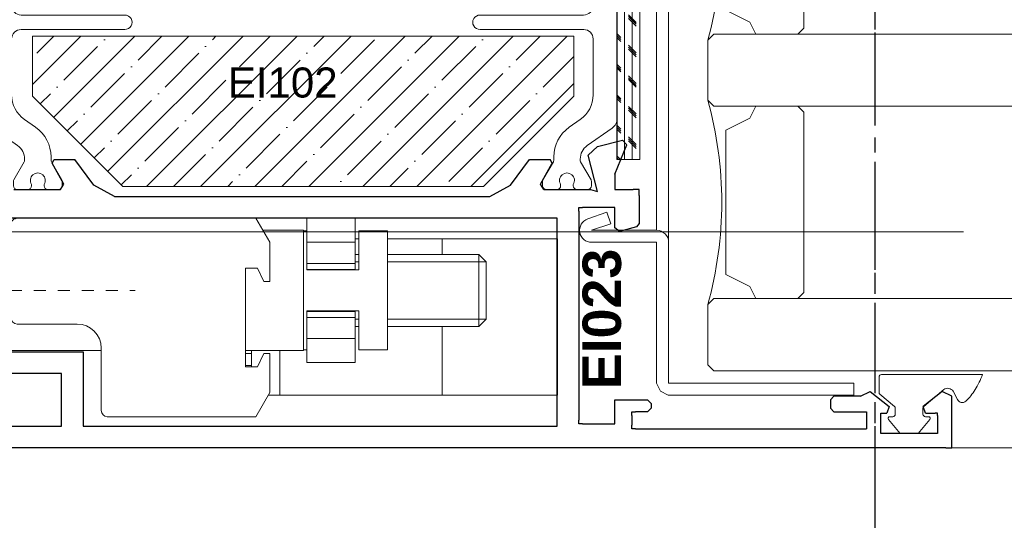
# Model space of a CAD drawing. Header units: millimetres. Extents: x -1427 to 10229, y -1578 to 5221.
# Tile 79 of 129: x 1474.83 to 1483.01, y -375.22 to -371.05. Entities that reach past the tile are written whole.
import ezdxf
from ezdxf import colors
from ezdxf.entities.mleader import LeaderData, LeaderLine
from ezdxf.math import Vec2, Vec3

# ---------------------------------------------------------------- set-up
doc = ezdxf.new("R2010")
doc.units = ezdxf.units.MM
for name, pattern in [('CENTER', [0.6, 0.375, -0.075, 0.075, -0.075]), ('CENTER2', [1.125, 0.75, -0.125, 0.125, -0.125]), ('HIDDEN2', [4.7625, 3.175, -1.5875])]:
    doc.linetypes.add(name, pattern=pattern)
for name, color, linetype, lineweight in [('_Obwiednia', 2, 'Continuous', 30), ('_Przekładka', 8, 'Continuous', 18), ('Akcesoria', 35, 'Continuous', 9), ('AT_1_2_WYMIARY_I_OPISY', 1, 'Continuous', 5), ('Obwiednia', 2, 'Continuous', 30), ('Ocieplenie', 4, 'ZIGZAG', 5), ('Opisy profile', 7, 'Continuous', 20), ('PROFIL', 2, 'Continuous', 18), ('PROMATEC', 7, 'Continuous', 9), ('Przekładka', 4, 'Continuous', 18), ('Stal', 1, 'Continuous', 20), ('Taśma', 130, 'Continuous', 9), ('Uszczelki', 1, 'Continuous', 9), ('WYMIAR', 4, 'Continuous', 9), ('Wypełnienia', 140, 'Continuous', 18)]:
    doc.layers.add(name, color=color, linetype=linetype, lineweight=lineweight)
doc.layers.add('OSIE', color=4, linetype='CENTER2')
doc.layers.add('R100F0701_BL8', color=7, linetype='Continuous')
doc.styles.add('Arial', font='arial.ttf')
doc.styles.add('SIMPLEX', font='simplex.shx', dxfattribs={"width": 0.77})
doc.styles.get("Standard").update_dxf_attribs({"font": 'arial.ttf'})
doc.linetypes.add('ZIGZAG', pattern='A,0.00254,-5.08,[131,ltypeshp.shx,S=5.08,R=0,X=-5.08,Y=0],-10.16,[131,ltypeshp.shx,S=5.08,R=180,X=5.08,Y=0],-5.08', length=20.32254)
doc.dimstyles.new('1_10', dxfattribs={"dimtxt": 20, "dimasz": 10, "dimexe": 5, "dimexo": 0.625, "dimtad": 1, "dimdec": 0, "dimtxsty": 'Arial', "dimcen": 10, "dimclrd": 1, "dimclre": 1, "dimclrt": 7, "dimadec": 0, "dimazin": 0, "dimtfac": 1, "dimtdec": 0, "dimtmove": 0, "dimatfit": 3, "dimfxl": 1, "dimtfillclr": 7, "dimlwd": -1, "dimarcsym": 0})

# ---------------------------------------------------------------- blocks, each defined once
blk = doc.blocks.new('7765L')
at = {"layer": '_Obwiednia'}
for p, q in [((2500.651, 1576.949), (2500.651, 1672.149)), ((2502.451, 1665.649), (2502.451, 1650.949)), ((2506.851, 1650.949), (2506.851, 1659.249)), ((2508.651, 1654.649), (2508.642, 1648.649)), ((2519.754, 1609.249), (2519.754, 1654.649)), ((2522.151, 1654.402), (2522.151, 1650.549)), ((2502.451, 1650.949), (2502.451, 1650.449)), ((2506.851, 1650.449), (2506.851, 1650.949)), ((2522.601, 1650.249), (2524.347, 1651.22)), ((2524.347, 1651.22), (2524.651, 1651.049)), ((2524.651, 1651.049), (2524.651, 1649.345)), ((2502.451, 1650.449), (2502.951, 1650.449)), ((2502.951, 1650.449), (2506.351, 1650.449)), ((2506.351, 1650.449), (2506.851, 1650.449)), ((2522.151, 1650.549), (2522.601, 1650.249)), ((2522.512, 1647.763), (2524.651, 1649.345)), ((2508.642, 1648.649), (2502.454, 1648.649)), ((2502.454, 1648.649), (2502.454, 1609.249)), ((2521.551, 1646.054), (2522.512, 1647.763)), ((2521.551, 1646.054), (2521.551, 1614.845)), ((2521.551, 1614.845), (2522.512, 1613.136)), ((2522.512, 1613.136), (2524.651, 1611.553)), ((2524.651, 1611.553), (2524.651, 1609.849)), ((2522.151, 1610.349), (2522.601, 1610.649)), ((2522.601, 1610.649), (2524.347, 1609.678)), ((2522.151, 1610.349), (2522.151, 1606.496)), ((2524.347, 1609.678), (2524.651, 1609.849)), ((2502.454, 1609.249), (2519.754, 1609.249)), ((2502.651, 1607.149), (2502.651, 1607.449)), ((2502.651, 1607.449), (2502.951, 1607.449)), ((2509.685, 1607.449), (2502.951, 1607.449)), ((2520.351, 1607.449), (2509.685, 1607.449)), ((2520.351, 1607.449), (2520.651, 1607.449)), ((2520.651, 1607.449), (2520.651, 1607.149)), ((2502.651, 1607.149), (2502.651, 1604.749)), ((2520.651, 1604.749), (2520.651, 1607.149)), ((2521.987, 1605.907), (2524.992, 1606.691)), ((2524.992, 1606.691), (2525.724, 1605.898)), ((2522.151, 1606.496), (2521.987, 1605.907)), ((2525.724, 1605.898), (2526.242, 1603.822)), ((2502.651, 1604.749), (2502.651, 1604.449)), ((2502.651, 1604.449), (2502.951, 1604.449)), ((2502.951, 1604.449), (2504.151, 1604.449)), ((2504.151, 1604.449), (2504.651, 1604.449)), ((2504.651, 1604.449), (2504.651, 1603.949)), ((2518.661, 1604.072), (2518.951, 1604.449)), ((2519.036, 1602.672), (2518.661, 1604.072)), ((2518.951, 1604.449), (2520.351, 1604.449)), ((2520.351, 1604.449), (2520.651, 1604.449)), ((2520.651, 1604.449), (2520.651, 1604.749)), ((2523.411, 1604.449), (2522.151, 1604.449)), ((2522.151, 1604.449), (2522.151, 1602.949)), ((2523.411, 1604.449), (2525.848, 1603.467)), ((2504.651, 1603.949), (2504.651, 1601.749)), ((2525.848, 1603.467), (2526.242, 1603.822)), ((2502.251, 1602.749), (2502.251, 1603.049)), ((2502.251, 1603.049), (2502.551, 1603.049)), ((2502.251, 1602.749), (2502.251, 1583.549)), ((2503.351, 1603.049), (2502.551, 1603.049)), ((2503.351, 1603.049), (2503.651, 1603.049)), ((2503.651, 1603.049), (2503.651, 1602.749)), ((2503.651, 1601.749), (2503.651, 1602.749)), ((2519.326, 1602.449), (2519.036, 1602.672)), ((2521.651, 1602.449), (2519.326, 1602.449)), ((2521.651, 1602.449), (2522.151, 1602.449)), ((2522.151, 1602.449), (2522.151, 1602.949)), ((2503.651, 1601.749), (2503.951, 1601.449)), ((2504.351, 1601.449), (2504.651, 1601.749)), ((2504.351, 1601.449), (2503.951, 1601.449)), ((2503.651, 1586.249), (2503.951, 1586.549)), ((2503.651, 1586.249), (2503.651, 1583.549)), ((2504.651, 1586.549), (2503.951, 1586.549)), ((2504.651, 1586.549), (2504.951, 1586.249)), ((2504.951, 1584.049), (2504.951, 1586.249)), ((2504.951, 1584.049), (2505.342, 1583.238)), ((2503.651, 1583.549), (2502.251, 1583.549)), ((2505.342, 1583.238), (2504.086, 1581.662)), ((2501.851, 1577.649), (2501.851, 1582.349)), ((2501.851, 1582.349), (2503.551, 1582.349)), ((2503.551, 1582.349), (2503.551, 1581.849)), ((2504.086, 1581.662), (2503.551, 1581.849)), ((2503.551, 1578.649), (2504.086, 1578.836)), ((2505.342, 1577.261), (2504.086, 1578.836)), ((2503.551, 1578.649), (2503.551, 1577.849)), ((2503.351, 1577.649), (2501.851, 1577.649)), ((2503.351, 1577.649), (2503.551, 1577.649)), ((2503.551, 1577.649), (2503.551, 1577.849)), ((2504.951, 1576.449), (2505.342, 1577.261)), ((2500.651, 1576.949), (2500.651, 1576.449)), ((2500.651, 1576.449), (2501.151, 1576.449)), ((2501.151, 1576.449), (2504.951, 1576.449))]:
    blk.add_line(p, q, dxfattribs=at)
blk = doc.blocks.new('przekł_DL')
at = {"layer": 'Przekładka'}
for p, q in [((3, 11.4), (3, 2.792)), ((4.2, 2.78), (4.2, 11.4)), ((-17.5, 5.9), (-17.5, 5)), ((-17.5, 5.9), (-17.5, 5)), ((-16.811, 6.2), (-17.2, 6.2)), ((-15.197, 5.302), (-16.702, 6.171)), ((16.702, 6.171), (15.197, 5.302)), ((17.2, 6.2), (16.811, 6.2)), ((17.5, 5), (17.5, 5.9)), ((17.5, 5), (17.5, 5.9)), ((-14.792, 5.275), (-15.097, 5.275)), ((15.097, 5.275), (14.792, 5.275)), ((-17.2, 4.7), (-17.08, 4.7)), ((17.08, 4.7), (17.2, 4.7)), ((-17.5, 3.35), (-17.5, 2.45)), ((-17.5, 3.35), (-17.5, 2.45)), ((-17.08, 3.65), (-17.2, 3.65)), ((-11.683, 3.065), (-12.334, 3.996)), ((12.334, 3.996), (11.683, 3.065)), ((17.2, 3.65), (17.08, 3.65)), ((17.5, 2.45), (17.5, 3.35)), ((17.5, 2.45), (17.5, 3.35)), ((-16.706, 2.177), (-15.196, 3.049)), ((-15.098, 3.075), (-14.97, 3.075)), ((-13.842, 2.487), (-12.399, 0.426)), ((12.399, 0.426), (13.842, 2.487)), ((14.97, 3.075), (15.098, 3.075)), ((15.196, 3.049), (16.706, 2.177)), ((-17.2, 2.15), (-16.806, 2.15)), ((2.208, 2), (-9.637, 2)), ((9.637, 2), (4.98, 2)), ((16.806, 2.15), (17.2, 2.15)), ((-11.579, 0), (11.579, 0))]:
    blk.add_line(p, q, dxfattribs=at)
for centre, radius, start, end in [((3.6, 11.407), 0.6, 359.3007, 180.6993), ((-17.2, 5.9), 0.3, 89.98, 180.02061), ((-16.809, 5.991), 0.209, 59.35315, 90.64805), ((16.809, 5.991), 0.209, 89.35195, 120.64685), ((17.2, 5.9), 0.3, 359.97939, 90.02), ((-17.2, 5), 0.3, 179.9998, 269.99857), ((-15.09, 5.502), 0.227, 241.83437, 268.16343), ((-14.791, 2.276), 2.999, 34.9905, 90.00937), ((14.791, 2.276), 2.999, 89.99063, 145.0095), ((15.09, 5.502), 0.227, 271.83657, 298.16563), ((17.2, 5), 0.3, 270.00143, 0.0002), ((-16.75, 4.175), 0.62, 237.8597, 122.14288), ((16.75, 4.175), 0.62, 57.85712, 302.1403), ((-17.2, 3.35), 0.3, 89.97042, 180.03015), ((17.2, 3.35), 0.3, 359.96985, 90.02958), ((-15.098, 2.877), 0.198, 90.1848, 119.81695), ((-14.976, 1.686), 1.389, 35.23826, 89.76229), ((-9.636, 4.499), 2.499, 215.01414, 269.98569), ((2.204, 2.796), 0.796, 270.30065, 359.69934), ((4.99, 2.79), 0.79, 180.71431, 269.28571), ((9.636, 4.499), 2.499, 270.01431, 324.98586), ((14.976, 1.686), 1.389, 90.23771, 144.76174), ((15.098, 2.877), 0.198, 60.18305, 89.8152), ((-17.201, 2.449), 0.299, 179.89138, 270.10924), ((-16.806, 2.35), 0.2, 270.00178, 300.00001), ((16.806, 2.35), 0.2, 239.99999, 269.99823), ((17.201, 2.449), 0.299, 269.89076, 0.10862), ((-11.579, 1), 1, 215, 270), ((11.579, 1), 1, 270, 325)]:
    blk.add_arc(centre, radius, start, end, dxfattribs=at)
blk = doc.blocks.new('7765DL')
at = {"layer": 'Obwiednia'}
blk.add_blockref('7765L', (-2578.651, -1626.449), dxfattribs=at)
at = {"layer": 'PROFIL', "linetype": 'ByBlock', "rotation": 180}
blk.add_blockref('przekł_DL', (-39, 30.148), dxfattribs=at)
at = {"layer": 'PROFIL', "linetype": 'ByBlock', "xscale": -1}
blk.add_blockref('przekł_DL', (-39, -22.185), dxfattribs=at)
blk = doc.blocks.new('EI102')
at = {"layer": 'PROMATEC'}
h = blk.add_hatch(dxfattribs=at)
h.set_pattern_fill('ANSI35', color=256, scale=0.5, style=0)
h.set_pattern_definition([(45, (-2188.1716, -1880.2186), (-2.245064, 2.245064), []), (45, (-2185.9265, -1880.2186), (-2.245064, 2.245064), [3.96875, -0.79375, 0, -0.79375])])
h.paths.add_polyline_path([(-7.5, -12.5), (0, -5), (0, 0), (-45, 0), (-45, -5), (-37.5, -12.5)])
blk.add_lwpolyline([(-7.5, -12.5), (0, -5), (0, 0), (-45, 0), (-45, -5), (-37.5, -12.5), (-7.5, -12.5)], close=True, dxfattribs=at)
at = {"layer": 'Opisy profile', "linetype": 'ByBlock'}
blk.add_attdef('EI102', (-28.766, -5.103), '', height=2.5, dxfattribs=at)
blk = doc.blocks.new('EI030')
at = {"layer": 'Taśma'}
h = blk.add_hatch(dxfattribs=at)
h.set_pattern_fill('CORK', color=256, scale=0.2, angle=270, style=0)
h.set_pattern_definition([(90, (2819.29845, -4380.0312), (0.635, 1e-16), []), (315, (2818.981, -4379.7137), (-1.27000055, -1.27000055), [0.898026, -0.898026]), (315, (2818.981, -4379.555), (-1.27000055, -1.27000055), [0.898026, -0.898026]), (315, (2818.981, -4379.3962), (-1.27000055, -1.27000055), [0.898026, -0.898026])])
h.paths.add_polyline_path([(1100.201, 833.465), (1102.101, 833.465), (1102.101, 863.465), (1100.201, 863.465)])
at = {"layer": 'Wypełnienia'}
blk.add_lwpolyline([(1102.101, 863.465), (1102.101, 833.465), (1100.201, 833.465), (1100.201, 863.465)], close=True, dxfattribs=at)
blk = doc.blocks.new('EI023')
at = {"layer": 'OSIE', "ltscale": 3}
blk.add_line((1748.489, -1391.984), (1748.489, -1386.191), dxfattribs=at)
at = {"layer": 'Stal'}
for p, q in [((1683.989, -1366.805), (1682.99, -1366.805)), ((1682.99, -1382.222), (1682.99, -1366.805)), ((1683.989, -1366.805), (1683.989, -1382.188)), ((1683.308, -1382.864), (1682.99, -1382.222)), ((1683.989, -1382.188), (1743.289, -1382.188)), ((1743.289, -1383.188), (1743.289, -1382.188)), ((1743.988, -1382.443), (1743.289, -1382.188)), ((1683.989, -1383.188), (1683.308, -1382.864)), ((1744.289, -1383.188), (1743.988, -1382.443)), ((1683.989, -1383.188), (1695.689, -1383.188)), ((1695.689, -1383.188), (1695.689, -1388.588)), ((1696.689, -1383.188), (1743.289, -1383.188)), ((1696.689, -1383.188), (1696.689, -1388.588)), ((1743.289, -1383.188), (1743.289, -1388.588)), ((1744.289, -1383.188), (1744.289, -1389.588)), ((1696.689, -1388.588), (1697.24, -1386.989)), ((1697.24, -1386.989), (1698.186, -1387.315)), ((1697.635, -1388.913), (1698.186, -1387.315)), ((1743.289, -1388.588), (1743.544, -1389.246)), ((1744.289, -1388.588), (1751.989, -1388.588)), ((1751.989, -1388.588), (1751.989, -1389.588)), ((1743.544, -1389.246), (1744.289, -1389.588)), ((1744.289, -1389.588), (1751.989, -1389.588))]:
    blk.add_line(p, q, dxfattribs=at)
for centre, start, end in [((1695.689, -1383.188), 0, 90), ((1696.689, -1388.588), 180, 340.98538)]:
    blk.add_arc(centre, 1, start, end, dxfattribs=at)
blk = doc.blocks.new('G008D_ogolny')
at = {"layer": 'Uszczelki'}
blk.add_lwpolyline([(-2.876, 3.849, 0.429891), (-3.665, 3.719), (-4.017, 3.023, -0.507698), (-4.708, 2.892, -0.079552), (-5.475, 3.851, -0.054426), (-6.094, 5.1), (-0.982, 5.1), (2.3, 5.1, -0.414214), (2.5, 4.9), (2.5, 3.626, -0.221695), (2.429, 3.473), (1.221, 2.46, 0.221695), (1.15, 2.307), (1.15, 1.8, 0.414214), (1.35, 1.6), (1.6, 1.6, -0.636522), (1.715, 1.354), (0.75, 0.2), (-0.75, 0.2), (-1.715, 1.354, -0.636522), (-1.6, 1.6), (-1.35, 1.6, 0.414214), (-1.15, 1.8), (-1.15, 2.307, 0.221695), (-1.221, 2.46)], format="xyb", close=True, dxfattribs=at)
blk = doc.blocks.new('*D87')
at = {"layer": 'DEFPOINTS', "color": 0, "transparency": 16777216}
for p in [(74366.59, -6834.513), (75266.59, -6834.513), (75266.59, -6930.701)]:
    blk.add_point(p, dxfattribs=at)
at = {"layer": 'WYMIAR', "color": 1, "lineweight": -2, "transparency": 16777216}
for p, q in [((74366.59, -6835.138), (74366.59, -6935.701)), ((75266.59, -6835.138), (75266.59, -6935.701))]:
    blk.add_line(p, q, dxfattribs=at)
at = {"layer": 'WYMIAR', "color": 1, "transparency": 16777216}
blk.add_line((74376.59, -6930.701), (75256.59, -6930.701), dxfattribs=at)
for points in [[(74376.59, -6929.035), (74376.59, -6932.368), (74366.59, -6930.701)], [(75256.59, -6929.035), (75256.59, -6932.368), (75266.59, -6930.701)]]:
    blk.add_solid(points, dxfattribs=at)
at = {"layer": 'WYMIAR', "color": 7, "transparency": 16777216, "insert": (74816.59, -6917.082), "char_height": 20, "attachment_point": 5, "style": 'Arial'}
blk.add_mtext('światło przejścia = 900mm', dxfattribs=at)
blk = doc.blocks.new('311')
for p, q in [((5.613, 24), (7.913, 24)), ((8.413, 23.5), (8.413, -8)), ((3.613, -2.761), (3.613, 22)), ((3.613, 6.4), (3.613, -2.761)), ((8.413, 3.6), (8.413, -2.8)), ((3.614, -2.8), (3.613, -2.761)), ((4.213, -3.8), (4.213, -5.6)), ((4.213, -6.3), (4.213, -3.8)), ((-2.887, -7.8), (2.713, -7.8)), ((-5.887, -15.853), (-5.887, -9.822)), ((5.413, -11), (-1.403, -11)), ((-2.887, -12.31), (-2.887, -15.792))]:
    blk.add_line(p, q)
at = {"linetype": 'HIDDEN2', "ltscale": 2}
for p, q in [((4.513, 6.4), (3.613, 6.4)), ((4.513, -5.6), (4.513, 6.4)), ((4.513, 6.4), (7.313, 3.6)), ((8.413, 3.6), (3.613, 3.6)), ((7.313, -2.8), (7.313, 3.6)), ((8.413, -2.8), (3.614, -2.8)), ((7.313, -2.8), (4.513, -5.6)), ((4.513, -5.6), (4.213, -5.6))]:
    blk.add_line(p, q, dxfattribs=at)
blk.add_circle((-4.287, -27.3), 7.125)
for centre, radius, start, end in [((5.613, 22), 2, 90, 180), ((7.913, 23.5), 0.5, 0, 90), ((4.213, -2.761), 0.6, 180, 240), ((4.213, -2.761), 0.6, 180, 240), ((3.613, -3.8), 0.6, 0, 60), ((3.613, -3.8), 0.6, 0, 60), ((2.713, -6.3), 1.5, 270, 0), ((-3.887, -9.822), 2, 92.49191, 180), ((-2.887, -32.8), 25, 90, 92.49191), ((5.413, -8), 3, 270, 0), ((-1.587, -12.31), 1.3, 96.21765, 180), ((-1.403, -14), 3, 90, 96.21765), ((-7.887, -15.853), 2, 287.4576, 0), ((-0.887, -15.792), 2, 180, 253.54075), ((-4.287, -27.3), 10, 107.4576, 73.54075)]:
    blk.add_arc(centre, radius, start, end)
at = {"layer": '_Przekładka', "color": 2, "linetype": 'CENTER'}
blk.add_line((0, 0), (26.421, 0), dxfattribs=at)
at = {"layer": 'R100F0701_BL8', "color": 2, "linetype": 'CENTER'}
for q in [(-4.287, -15.3), (-16.287, -27.3), (-4.287, -39.3), (7.713, -27.3)]:
    blk.add_line((-4.287, -27.3), q, dxfattribs=at)
blk = doc.blocks.new('444')
at = {"layer": '_Przekładka', "color": 7, "linetype": 'Continuous'}
for p, q in [((0, 0), (0, -24.015)), ((13, 0), (13, -14.1)), ((6.314, -5.9), (5.7, -6.513)), ((5.7, -6.513), (5.7, -14.1)), ((5.7, -6.513), (11.7, -6.513)), ((11.086, -5.9), (6.314, -5.9)), ((6.314, -5.9), (11.086, -5.9)), ((11.086, -5.9), (11.7, -6.513)), ((11.7, -6.513), (11.7, -14.1)), ((3.75, -14.1), (3.75, -16.5)), ((3.75, -14.1), (13.65, -14.1)), ((13.65, -14.1), (13.65, -16.5)), ((2.7, -16.8), (2.7, -20.8)), ((2.7, -16.8), (7, -16.8)), ((3.75, -16.5), (7, -16.5)), ((5.7, -16.5), (5.7, -16.8)), ((6.95, -20.8), (6.95, -16.8)), ((7, -16.5), (7, -20.8)), ((10.4, -16.5), (10.4, -20.8)), ((10.4, -16.5), (13.65, -16.5)), ((10.4, -16.8), (14.7, -16.8)), ((10.45, -16.8), (10.45, -20.8)), ((11.7, -16.5), (11.7, -16.8)), ((13, -16.5), (13, -16.8)), ((2.7, -20.8), (6.931, -20.8)), ((3.7, -21.1), (3.7, -25.9)), ((3.7, -21.1), (13.7, -21.1)), ((3.75, -20.8), (3.75, -21.1)), ((6.931, -20.8), (7, -20.8)), ((10.4, -20.8), (10.469, -20.8)), ((10.469, -20.8), (14.7, -20.8)), ((13.65, -20.8), (13.65, -21.1)), ((13.7, -21.1), (13.7, -24.477)), ((-1.8, -25.055), (0.2, -23.9)), ((0.2, -23.9), (3.45, -23.9)), ((3.45, -24.4), (2.35, -24.9)), ((3.45, -23.9), (3.45, -24.4)), ((9.45, -24.4), (9.45, -23.9)), ((9.45, -23.9), (12.7, -23.9)), ((10.55, -24.9), (9.45, -24.4)), ((12.7, -23.9), (14.7, -25.055)), ((-1.8, -37.4), (-1.8, -25.055)), ((2.35, -24.9), (2.35, -25.9)), ((10.55, -25.9), (10.55, -24.9)), ((2.35, -25.4), (3.7, -25.4)), ((2.35, -25.9), (10.55, -25.9)), ((2.45, -25.4), (2.45, -25.9)), ((3.9, -37.9), (-1.3, -37.9)), ((3.7, -37.9), (3.7, -45.373)), ((5.9, -44.9), (5.9, -39.9)), ((-0.8, -51.2), (-0.8, -47.2)), ((-0.8, -47.2), (1.8, -47.2)), ((21.035, -47.2), (22.501, -47.2)), ((29.2, -47.358), (29.2, -51.2)), ((29.2, -51.2), (-0.8, -51.2))]:
    blk.add_line(p, q, dxfattribs=at)
at = {"layer": '_Przekładka', "color": 2, "linetype": 'Continuous'}
for p, q in [((6.314, -5.9), (6.314, -14.1)), ((11.086, -5.9), (11.086, -14.1)), ((6.314, -16.5), (6.314, -16.8)), ((11.086, -16.5), (11.086, -16.8))]:
    blk.add_line(p, q, dxfattribs=at)
at = {"layer": '_Przekładka', "color": 9, "linetype": 'Continuous'}
for p, q in [((5.7, -9.561), (0, -9.561)), ((13, -9.561), (11.7, -9.561)), ((4.7, -16.8), (4.7, -20.8)), ((6.45, -16.8), (6.45, -20.8)), ((10.95, -16.8), (10.95, -20.8)), ((12.7, -16.8), (12.7, -20.8)), ((3.7, -23.043), (0, -23.043)), ((3.45, -25.4), (3.45, -25.9))]:
    blk.add_line(p, q, dxfattribs=at)
at = {"layer": '_Przekładka', "color": 7, "linetype": 'Continuous'}
for centre, radius, start, end in [((-1.3, -37.4), 0.5, 180, 270), ((3.9, -39.9), 2, 0, 90), ((6.4, -44.9), 0.5, 180, 270), ((14.2, -44.9), 0.5, 288, 342)]:
    blk.add_arc(centre, radius, start, end, dxfattribs=at)
blk = doc.blocks.new('rz_rol_skrz')
for p, q in [((1540.94, -2544.752), (1570.94, -2544.752)), ((1563.74, -2546.552), (1555.861, -2546.552)), ((1566.44, -2546.58), (1563.903, -2546.58)), ((1555.44, -2566.898), (1555.44, -2546.973)), ((1555.44, -2575.152), (1555.44, -2571.152)), ((1557.14, -2591.952), (1570.14, -2591.952))]:
    blk.add_line(p, q)
for centre, radius, start, end in [((1555.876, -2546.727), 0.176, 94.97113, 121.02887), ((1555.643, -2546.997), 0.204, 150.79901, 173.20099)]:
    blk.add_arc(centre, radius, start, end)
at = {"xscale": -1, "rotation": 90}
blk.add_blockref('311', (1561.44, -2530.439), dxfattribs=at)
at = {"rotation": 180}
blk.add_blockref('444', (1570.14, -2591.952), dxfattribs=at)
blk = doc.blocks.new('*U86')
at = {"layer": 'OSIE'}
blk.add_line((74366.59, -6698.708), (74366.59, -6935.701), dxfattribs=at)
at = {"layer": 'PROFIL', "linetype": 'ByBlock'}
blk.add_line((75190.99, -6834.515), (74372.99, -6834.515), dxfattribs=at)
blk.add_line((75190.99, -6834.515), (74372.99, -6834.515), dxfattribs=at)
at = {"layer": 'Wypełnienia', "flags": 128}
for points in [[(74360.199, -6800.094), (74360.699, -6799.594), (74360.699, -6784.594), (74360.199, -6784.094), (74356.699, -6784.094), (74356.199, -6785.094), (74354.199, -6786.094), (74354.199, -6798.094), (74356.199, -6799.094), (74356.699, -6800.094), (74360.199, -6800.094)], [(74360.199, -6800.094), (74360.699, -6799.594), (74360.699, -6784.594), (74360.199, -6784.094), (74356.699, -6784.094), (74356.199, -6785.094), (74354.199, -6786.094), (74354.199, -6798.094), (74356.199, -6799.094), (74356.699, -6800.094), (74360.199, -6800.094)], [(74360.199, -6822.094), (74360.699, -6821.594), (74360.699, -6806.594), (74360.199, -6806.094), (74356.699, -6806.094), (74356.199, -6807.094), (74354.199, -6808.094), (74354.199, -6820.094), (74356.199, -6821.094), (74356.699, -6822.094), (74360.199, -6822.094)], [(74360.199, -6822.094), (74360.699, -6821.594), (74360.699, -6806.594), (74360.199, -6806.094), (74356.699, -6806.094), (74356.199, -6807.094), (74354.199, -6808.094), (74354.199, -6820.094), (74356.199, -6821.094), (74356.699, -6822.094), (74360.199, -6822.094)]]:
    blk.add_lwpolyline(points, dxfattribs=at)
at = {"layer": 'Wypełnienia'}
for points in [[(75088.282, -6800.094), (75207.382, -6800.094), (75207.882, -6800.594), (75207.882, -6805.594), (75207.382, -6806.094), (75088.282, -6806.094), (74353.199, -6806.094), (74352.699, -6805.594), (74352.699, -6800.594), (74353.199, -6800.094)], [(75088.282, -6800.094), (75207.382, -6800.094), (75207.882, -6800.594), (75207.882, -6805.594), (75207.382, -6806.094), (75088.282, -6806.094), (74353.199, -6806.094), (74352.699, -6805.594), (74352.699, -6800.594), (74353.199, -6800.094)], [(75088.282, -6822.094), (75207.382, -6822.094), (75207.882, -6822.594), (75207.882, -6827.594), (75207.382, -6828.094), (75088.282, -6828.094), (74353.199, -6828.094), (74352.699, -6827.594), (74352.699, -6822.594), (74353.199, -6822.094)], [(75088.282, -6822.094), (75207.382, -6822.094), (75207.882, -6822.594), (75207.882, -6827.594), (75207.382, -6828.094), (75088.282, -6828.094), (74353.199, -6828.094), (74352.699, -6827.594), (74352.699, -6822.594), (74353.199, -6822.094)]]:
    blk.add_lwpolyline(points, close=True, dxfattribs=at)
for centre in [(74322.274, -6792.094), (74322.274, -6792.094), (74322.274, -6814.094), (74322.274, -6814.094)]:
    blk.add_arc(centre, 31.591, 344.39119, 15.60881, dxfattribs=at)
at = {"xscale": -1, "rotation": 90}
blk.add_blockref('rz_rol_skrz', (71748.238, -5259.974), dxfattribs=at)
at = {"extrusion": (0, 0, -1), "zscale": -1}
blk.add_blockref('G008D_ogolny', (-74369.44, -6833.515), dxfattribs=at)
blk.add_blockref('G008D_ogolny', (-74369.44, -6833.515), dxfattribs=at)
at = {"layer": 'Akcesoria'}
blk.add_blockref('EI030', (73244.947, -7643.98), dxfattribs=at)
blk.add_blockref('EI030', (73244.947, -7643.98), dxfattribs=at)
at = {"layer": 'Opisy profile', "linetype": 'ByBlock'}
blk.add_blockref('EI102', (74341.574, -6800.271), dxfattribs=at).add_auto_attribs({'EI102': 'EI102'})
blk.add_blockref('EI102', (74341.574, -6800.271), dxfattribs=at).add_auto_attribs({'EI102': 'EI102'})
at = {"layer": 'PROFIL', "linetype": 'ByBlock'}
for rotation in [90.00000000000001, 89.99999999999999]:
    blk.add_blockref('7765DL', (74322.99, -6756.515), dxfattribs=dict(at, rotation=rotation))
at = {"layer": 'PROMATEC', "linetype": 'ByBlock', "xscale": -1, "rotation": 270}
blk.add_blockref('EI023', (75731.636, -8513.104), dxfattribs=at)
blk.add_blockref('EI023', (75731.636, -8513.104), dxfattribs=at)
at = {"layer": 'Opisy profile', "color": 7, "insert": (74342.29, -6817.948), "char_height": 4, "width": 14.5666, "attachment_point": 3, "rotation": 90, "style": 'Arial'}
blk.add_mtext('{\\fArial|b1|i0|c238|p34; \\H0.8x;EI023}', dxfattribs=at)
blk.add_mtext('{\\fArial|b1|i0|c238|p34; \\H0.8x;EI023}', dxfattribs=at)
at = {"layer": 'WYMIAR'}
dim = blk.add_linear_dim(base=(75266.59, -6930.701), p1=(74366.59, -6834.513), p2=(75266.59, -6834.513), text='światło przejścia = <>mm', dimstyle='1_10', dxfattribs=at)
dim.commit()
dim.dimension.update_dxf_attribs({"geometry": '*D87', "text_midpoint": (74816.59, -6917.082)})

msp = doc.modelspace()

# ---------------------------------------------------------------- linework, layer by layer
at = {"layer": 'Ocieplenie', "linetype": 'ZIGZAG', "ltscale": 0.5}
msp.add_lwpolyline([(1482.67322, -372.81687), (1466.67322, -372.81687)], dxfattribs=at)
at = {"layer": 'OSIE'}
msp.add_line((1481.93705, -361.03269), (1481.93705, -384.73205), dxfattribs=at)

# ---------------------------------------------------------------- block references
at = {"linetype": 'ByBlock', "xscale": 0.1, "yscale": 0.1, "zscale": 0.1}
msp.add_blockref('*U86', (-5954.72199, 308.83808), dxfattribs=at)
at = {"xscale": -0.1, "yscale": 0.1, "zscale": 0.1}
msp.add_blockref('rz_rol_skrz', (1631.59109, -123.41814), dxfattribs=at)

# ---------------------------------------------------------------- leaders
at = {"layer": 'AT_1_2_WYMIARY_I_OPISY'}
ml = msp.add_multileader_mtext('Standard', dxfattribs=at)
ml.set_content('{\\C7;wełna mineralna lub pianka montażowa ogniochronna}', color=256, style='SIMPLEX')
ml.set_leader_properties()
ml.build(insert=Vec2(0, 0))
ml.multileader.update_dxf_attribs({"text_right_attachment_type": 6, "dogleg_length": 0.36, "arrow_head_size": 1})
ctx = ml.context
ctx.base_point, ctx.char_height, ctx.arrow_head_size, ctx.landing_gap_size, ctx.plane_origin = Vec3(1486.11576, -357.3844), 2, 1, 0.2, Vec3(1457.88617, -356.88063)
ctx.right_attachment = 6
notes = []
notes.append((ctx, [(0, (1, 1, 0), (1485.19616, -357.3844), (1, 0), 0.9196, [(0, [(1467.34352, -368.97594)], 0, [])])]))
ctx.mtext.insert, ctx.mtext.flow_direction = Vec3(1486.31576, -356.05107), 5
ml = msp.add_multileader_mtext('Standard', dxfattribs=at)
ml.set_content('{\\C7;membrana z epdm}', color=256, style='SIMPLEX')
ml.set_leader_properties()
ml.build(insert=Vec2(0, 0))
ml.multileader.update_dxf_attribs({"text_right_attachment_type": 6, "dogleg_length": 0.36, "arrow_head_size": 1})
ctx = ml.context
ctx.base_point, ctx.char_height, ctx.arrow_head_size, ctx.landing_gap_size, ctx.plane_origin = Vec3(1485.11576, -388.7404), 2, 1, 0.2, Vec3(1464.1126, -387.43676)
ctx.right_attachment = 6
notes.append((ctx, [(0, (1, 1, 0), (1484.19616, -388.7404), (1, 0), 0.9196, [(0, [(1465.87423, -373.23454)], 0, [])])]))
ctx.mtext.insert, ctx.mtext.flow_direction = Vec3(1485.31576, -387.40706), 5
for ctx, leaders in notes:
    for number, flags, end, landing, length, lines in leaders:
        leader = LeaderData()
        leader.index, (leader.has_last_leader_line, leader.has_dogleg_vector, leader.attachment_direction) = number, flags
        leader.last_leader_point, leader.dogleg_vector, leader.dogleg_length = Vec3(end), Vec3(landing), length
        for number, points, colour, breaks in lines:
            line = LeaderLine()
            line.index, line.vertices, line.color, line.breaks = number, Vec3.list(points), colors.encode_raw_color(colour), breaks
            leader.lines.append(line)
        ctx.leaders.append(leader)

doc.saveas('drawing.dxf')
